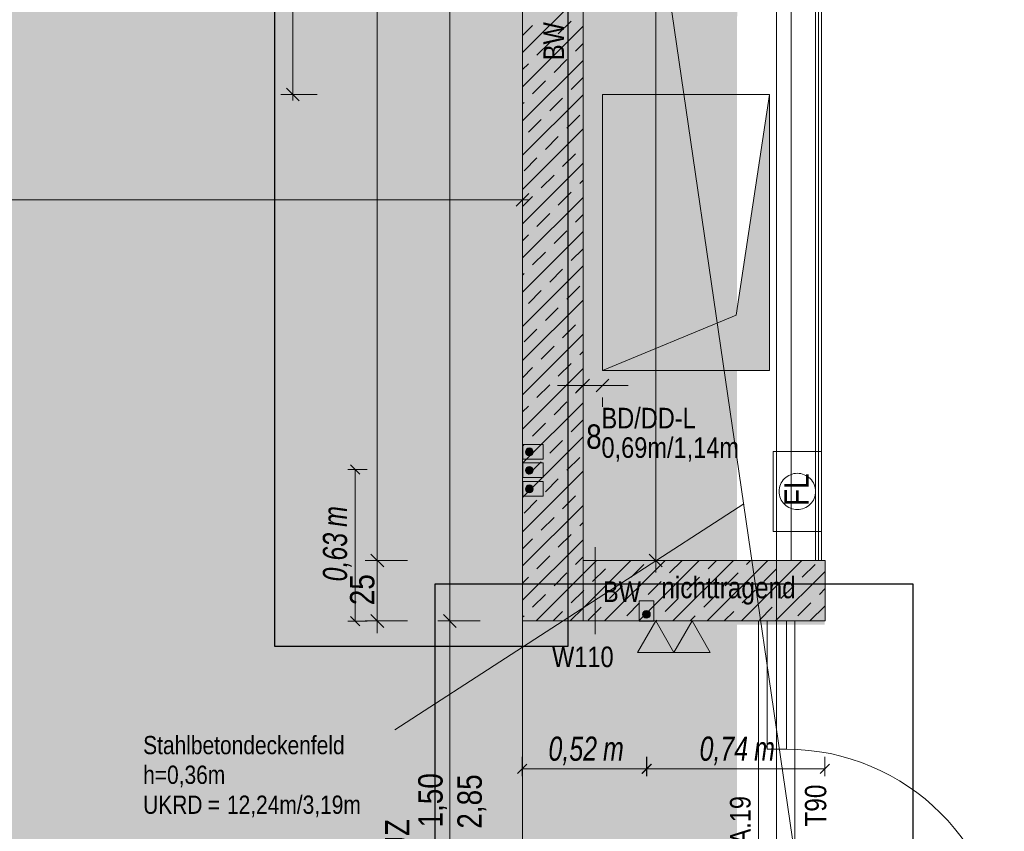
# Model space of a CAD drawing. Extents: x -620 to 300, y 62 to 1112.
# Tile 65 of 95: x -518 to -437, y 626 to 693. Entities that reach past the tile are written whole.
import ezdxf
from ezdxf.lldxf.tags import DXFTag

# ---------------------------------------------------------------- set-up
doc = ezdxf.new("R2010")
doc.units = 0
doc.layers.get('0').update_dxf_attribs({"lineweight": 13})
for name, color, linetype, lineweight, true_color in [('00 -Bauelemente -Dämmung innen', 7, 'Continuous', 9, 0xff7fe6), ('00 -Bauelemente -Gipskarton', 7, 'Continuous', 9, 0xff7fe6), ('30 -34 Innenwände- 1 tragend', 7, 'Continuous', 13, 0xdd0806), ('30 -34 Innenwände- 2 nichttragend', 7, 'Continuous', 18, 0xff7fe6), ('30 -34 Innenwände- 4 Türen_Fenster', 7, 'Continuous', 15, 0x9955ff), ('30 -35 Decken- 11 Durchbruch', 5, 'Continuous', 15, 0x0000ff), ('40 -47 Nutzungspez. Anlagen- 4 Feuerlöschanlagen', 7, 'Continuous', 9, 0xff7fff), ('70 -72 Beschriftung- 1 Beschriftung allgemein', 7, 'Continuous', 9, 0xff6633), ('70 -72 Beschriftung- 2 Beschriftung Bauteile', 7, 'Continuous', 9, 0x9999ff), ('70 -76 Bemaßung- 2 Allgemein', 9, 'Continuous', 5, 0x808080), ('E_Aussparung Bemaßung', 5, 'Continuous', 9, 0x0000ff), ('E_Leerrohr 32', 7, 'Continuous', 9, 0x00b300), ('E_Leerrohr Umrandung', 7, 'Continuous', 13, 0xffffff), ('E_Leerrohr_Detailnummer', 1, 'Continuous', 25, 0xff0000), ('E_Leerrohrdose 32', 7, 'Continuous', 9, 0x99ff99), ('iwb_Layout BA_Markierung', 7, 'Continuous', 9, 0xbadcdc), ('iwb_Schraffur_BW', 7, 'Continuous', 13, 0x7400e8), ('iwb_Sichtbeton', 2, 'Continuous', 50, 0xffff00), ('iwb_Sichtbeton-Shading', 2, 'Continuous', 50, 0xffff00)]:
    doc.layers.add(name, color=color, linetype=linetype, lineweight=lineweight, true_color=true_color)
for name, color, linetype, lineweight in [('70 -71 Achsen- 1 Gebäudeachsen', 7, 'STRICHPUNKT2-A06G9S5N8I', 18), ('70 -75 Raumstempel- 3 Wandstempel', 7, 'Continuous', 50), ('Detailelementbeschriftung', 7, 'Continuous', 9), ('Keine', 7, 'Continuous', 9)]:
    doc.layers.add(name, color=color, linetype=linetype, lineweight=lineweight)
doc.styles.get("Standard").update_dxf_attribs({"font": 'ARIALN.TTF'})
tags = doc.linetypes.add('grob-A06G9S5M8I', pattern=[14, 3, -8, 3]).pattern_tags.tags
tags[8:9] = [DXFTag(74, 4), DXFTag(75, 0), DXFTag(340, '0'), DXFTag(46, 0.0), DXFTag(50, 0.0), DXFTag(44, 0.0), DXFTag(45, 0.0)]
tags[6:7] = [DXFTag(74, 4), DXFTag(75, 0), DXFTag(340, '0'), DXFTag(46, 0.0), DXFTag(50, 0.0), DXFTag(44, 0.0), DXFTag(45, 0.0)]
tags[4:5] = [DXFTag(74, 4), DXFTag(75, 0), DXFTag(340, '0'), DXFTag(46, 0.0), DXFTag(50, 0.0), DXFTag(44, 0.0), DXFTag(45, 0.0)]
tags = doc.linetypes.add('STRICHPUNKT2-A06G9S5N8I', pattern=[12.7, 6.35, -3.175, 0, -3.175]).pattern_tags.tags
tags[10:11] = [DXFTag(74, 4), DXFTag(75, 0), DXFTag(340, '0'), DXFTag(46, 0.0), DXFTag(50, 0.0), DXFTag(44, 0.0), DXFTag(45, 0.0)]
tags[8:9] = [DXFTag(74, 4), DXFTag(75, 0), DXFTag(340, '0'), DXFTag(46, 0.0), DXFTag(50, 0.0), DXFTag(44, 0.0), DXFTag(45, 0.0)]
tags[6:7] = [DXFTag(74, 4), DXFTag(75, 0), DXFTag(340, '0'), DXFTag(46, 0.0), DXFTag(50, 0.0), DXFTag(44, 0.0), DXFTag(45, 0.0)]
tags[4:5] = [DXFTag(74, 4), DXFTag(75, 0), DXFTag(340, '0'), DXFTag(46, 0.0), DXFTag(50, 0.0), DXFTag(44, 0.0), DXFTag(45, 0.0)]

# ---------------------------------------------------------------- blocks, each defined once
blk = doc.blocks.new('Shading-A06G9S108I', base_point=(41.621, 995.453))
at = {"layer": 'iwb_Sichtbeton-Shading', "color": 51, "true_color": 0xffff7f}
for points in [[(-476.279, 643.753), (-476.879, 643.153), (-476.279, 776.653), (-476.879, 777.253)], [(-451.579, 643.753), (-451.579, 643.153), (-476.279, 643.753), (-476.879, 643.153)]]:
    blk.add_solid(points, dxfattribs=at)
blk = doc.blocks.new('Polygon-A06G9S5E8I')
at = {"color": 0, "linetype": 'ByBlock', "lineweight": -2, "ltscale": 0.13}
blk.add_solid([(-458.92, 86.609), (-538.631, 86.396), (-458.753, 1083.814), (-538.631, 1083.814)], dxfattribs=at)
blk = doc.blocks.new('Referenz-A06G9S5P8I')
at = {"layer": '00 -Bauelemente -Dämmung innen', "color": 0, "linetype": 'Continuous', "lineweight": -2, "ltscale": 0.13}
for p, q in [((-454.349, 648.474), (-454.349, 770.474)), ((-452.349, 648.474), (-452.349, 770.474))]:
    blk.add_line(p, q, dxfattribs=at)
at = {"layer": '00 -Bauelemente -Gipskarton', "color": 0, "linetype": 'Continuous', "lineweight": -2, "ltscale": 0.13}
for p, q in [((-452.349, 648.474), (-452.349, 770.474)), ((-452.099, 648.474), (-452.099, 770.474)), ((-451.849, 648.474), (-451.849, 770.474))]:
    blk.add_line(p, q, dxfattribs=at)
at = {"layer": '30 -34 Innenwände- 1 tragend', "color": 0, "linetype": 'Continuous', "lineweight": -2, "ltscale": 0.13}
for p, q in [((-476.549, 776.974), (-476.549, 643.474)), ((-471.549, 770.474), (-471.549, 643.474)), ((-471.549, 643.474), (-471.549, 648.474)), ((-471.549, 648.474), (-451.549, 648.474)), ((-451.549, 643.474), (-451.549, 648.474)), ((-476.549, 643.474), (-471.549, 643.474)), ((-471.549, 643.474), (-457.049, 643.474)), ((-454.049, 643.474), (-451.549, 643.474))]:
    blk.add_line(p, q, dxfattribs=at)
at = {"layer": '30 -34 Innenwände- 1 tragend', "color": 0, "lineweight": -2}
for p, q in [((-476.549, 776.974), (-476.549, 643.474)), ((-471.549, 770.474), (-471.549, 643.474)), ((-476.549, 690.445), (-471.549, 695.445)), ((-476.549, 690.445), (-471.549, 695.445)), ((-473.595, 691.985), (-472.535, 693.045)), ((-473.595, 691.985), (-472.535, 693.045)), ((-476.549, 691.859), (-475.717, 692.692)), ((-476.549, 691.859), (-475.717, 692.692)), ((-476.549, 687.616), (-471.549, 692.616)), ((-476.549, 687.616), (-471.549, 692.616)), ((-475.363, 690.217), (-474.302, 691.278)), ((-475.363, 690.217), (-474.302, 691.278)), ((-472.181, 690.57), (-471.549, 691.202)), ((-472.181, 690.57), (-471.549, 691.202)), ((-476.549, 684.788), (-471.549, 689.788)), ((-476.549, 684.788), (-471.549, 689.788)), ((-473.949, 688.803), (-472.888, 689.863)), ((-473.949, 688.803), (-472.888, 689.863)), ((-476.549, 689.031), (-476.07, 689.51)), ((-476.549, 689.031), (-476.07, 689.51)), ((-472.535, 687.388), (-471.549, 688.374)), ((-472.535, 687.388), (-471.549, 688.374)), ((-475.717, 687.035), (-474.656, 688.096)), ((-475.717, 687.035), (-474.656, 688.096)), ((-476.549, 681.96), (-471.549, 686.96)), ((-476.549, 681.96), (-471.549, 686.96)), ((-474.302, 685.621), (-473.242, 686.681)), ((-474.302, 685.621), (-473.242, 686.681)), ((-476.549, 686.202), (-476.424, 686.328)), ((-476.549, 686.202), (-476.424, 686.328)), ((-476.07, 683.853), (-475.009, 684.914)), ((-476.07, 683.853), (-475.009, 684.914)), ((-472.888, 684.207), (-471.827, 685.267)), ((-472.888, 684.207), (-471.827, 685.267)), ((-476.549, 679.131), (-471.549, 684.131)), ((-476.549, 679.131), (-471.549, 684.131)), ((-474.656, 682.439), (-473.595, 683.499)), ((-474.656, 682.439), (-473.595, 683.499)), ((-476.424, 680.671), (-475.363, 681.732)), ((-476.424, 680.671), (-475.363, 681.732)), ((-473.242, 681.025), (-472.181, 682.085)), ((-473.242, 681.025), (-472.181, 682.085)), ((-476.549, 676.303), (-471.549, 681.303)), ((-476.549, 676.303), (-471.549, 681.303)), ((-475.009, 679.257), (-473.949, 680.317)), ((-475.009, 679.257), (-473.949, 680.317)), ((-471.827, 679.61), (-471.549, 679.889)), ((-471.827, 679.61), (-471.549, 679.889)), ((-476.549, 677.717), (-475.717, 678.55)), ((-476.549, 677.717), (-475.717, 678.55)), ((-476.549, 673.474), (-471.549, 678.474)), ((-476.549, 673.474), (-471.549, 678.474)), ((-473.595, 677.843), (-472.535, 678.903)), ((-473.595, 677.843), (-472.535, 678.903)), ((-475.363, 676.075), (-474.302, 677.135)), ((-475.363, 676.075), (-474.302, 677.135)), ((-472.181, 676.428), (-471.549, 677.06)), ((-472.181, 676.428), (-471.549, 677.06)), ((-476.549, 670.646), (-471.549, 675.646)), ((-476.549, 670.646), (-471.549, 675.646)), ((-476.549, 674.889), (-476.07, 675.368)), ((-476.549, 674.889), (-476.07, 675.368)), ((-473.949, 674.661), (-472.888, 675.721)), ((-473.949, 674.661), (-472.888, 675.721)), ((-475.717, 672.893), (-474.656, 673.953)), ((-475.717, 672.893), (-474.656, 673.953)), ((-472.535, 673.246), (-471.549, 674.232)), ((-472.535, 673.246), (-471.549, 674.232)), ((-476.549, 667.818), (-471.549, 672.818)), ((-476.549, 667.818), (-471.549, 672.818)), ((-476.549, 672.06), (-476.424, 672.186)), ((-476.549, 672.06), (-476.424, 672.186)), ((-474.302, 671.479), (-473.242, 672.539)), ((-474.302, 671.479), (-473.242, 672.539)), ((-472.888, 670.064), (-471.827, 671.125)), ((-472.888, 670.064), (-471.827, 671.125)), ((-476.07, 669.711), (-475.009, 670.771)), ((-476.07, 669.711), (-475.009, 670.771)), ((-476.549, 664.989), (-471.549, 669.989)), ((-476.549, 664.989), (-471.549, 669.989)), ((-474.656, 668.297), (-473.595, 669.357)), ((-474.656, 668.297), (-473.595, 669.357)), ((-473.242, 666.882), (-472.181, 667.943)), ((-473.242, 666.882), (-472.181, 667.943)), ((-476.549, 662.161), (-471.549, 667.161)), ((-476.549, 662.161), (-471.549, 667.161)), ((-476.424, 666.529), (-475.363, 667.589)), ((-476.424, 666.529), (-475.363, 667.589)), ((-475.009, 665.115), (-473.949, 666.175)), ((-475.009, 665.115), (-473.949, 666.175)), ((-471.827, 665.468), (-471.549, 665.746)), ((-471.827, 665.468), (-471.549, 665.746)), ((-473.595, 663.7), (-472.535, 664.761)), ((-473.595, 663.7), (-472.535, 664.761)), ((-476.549, 663.575), (-475.717, 664.408)), ((-476.549, 663.575), (-475.717, 664.408)), ((-476.549, 659.332), (-471.549, 664.332)), ((-476.549, 659.332), (-471.549, 664.332)), ((-475.363, 661.933), (-474.302, 662.993)), ((-475.363, 661.933), (-474.302, 662.993)), ((-472.181, 662.286), (-471.549, 662.918)), ((-472.181, 662.286), (-471.549, 662.918)), ((-476.549, 656.504), (-471.549, 661.504)), ((-476.549, 656.504), (-471.549, 661.504)), ((-473.949, 660.518), (-472.888, 661.579)), ((-473.949, 660.518), (-472.888, 661.579)), ((-476.549, 660.746), (-476.07, 661.226)), ((-476.549, 660.746), (-476.07, 661.226)), ((-475.717, 658.751), (-474.656, 659.811)), ((-475.717, 658.751), (-474.656, 659.811)), ((-472.535, 659.104), (-471.549, 660.09)), ((-472.535, 659.104), (-471.549, 660.09)), ((-476.549, 653.675), (-471.549, 658.675)), ((-476.549, 653.675), (-471.549, 658.675)), ((-474.302, 657.336), (-473.242, 658.397)), ((-474.302, 657.336), (-473.242, 658.397)), ((-476.549, 657.918), (-476.424, 658.044)), ((-476.549, 657.918), (-476.424, 658.044)), ((-476.07, 655.569), (-475.009, 656.629)), ((-476.07, 655.569), (-475.009, 656.629)), ((-472.888, 655.922), (-471.827, 656.983)), ((-472.888, 655.922), (-471.827, 656.983)), ((-476.549, 650.847), (-471.549, 655.847)), ((-476.549, 650.847), (-471.549, 655.847)), ((-474.656, 654.154), (-473.595, 655.215)), ((-474.656, 654.154), (-473.595, 655.215)), ((-476.424, 652.387), (-475.363, 653.447)), ((-476.424, 652.387), (-475.363, 653.447)), ((-473.242, 652.74), (-472.181, 653.801)), ((-473.242, 652.74), (-472.181, 653.801)), ((-476.549, 648.019), (-471.549, 653.019)), ((-476.549, 648.019), (-471.549, 653.019)), ((-475.009, 650.972), (-473.949, 652.033)), ((-475.009, 650.972), (-473.949, 652.033)), ((-471.827, 651.326), (-471.549, 651.604)), ((-471.827, 651.326), (-471.549, 651.604)), ((-476.549, 649.433), (-475.717, 650.265)), ((-476.549, 649.433), (-475.717, 650.265)), ((-476.549, 645.19), (-471.549, 650.19)), ((-476.549, 645.19), (-471.549, 650.19)), ((-473.595, 649.558), (-472.535, 650.619)), ((-473.595, 649.558), (-472.535, 650.619)), ((-475.363, 647.791), (-474.302, 648.851)), ((-475.363, 647.791), (-474.302, 648.851)), ((-472.181, 648.144), (-471.549, 648.776)), ((-472.181, 648.144), (-471.549, 648.776)), ((-471.549, 647.362), (-470.437, 648.474)), ((-471.549, 644.533), (-467.608, 648.474)), ((-471.549, 647.362), (-470.437, 648.474)), ((-471.549, 644.533), (-467.608, 648.474)), ((-471.549, 648.474), (-451.549, 648.474)), ((-469.78, 643.474), (-464.78, 648.474)), ((-469.78, 643.474), (-464.78, 648.474)), ((-466.951, 643.474), (-461.951, 648.474)), ((-466.951, 643.474), (-461.951, 648.474)), ((-464.403, 647.437), (-463.366, 648.474)), ((-464.403, 647.437), (-463.366, 648.474)), ((-464.123, 643.474), (-459.123, 648.474)), ((-464.123, 643.474), (-459.123, 648.474)), ((-461.295, 643.474), (-456.295, 648.474)), ((-461.295, 643.474), (-456.295, 648.474)), ((-461.221, 647.791), (-460.537, 648.474)), ((-461.221, 647.791), (-460.537, 648.474)), ((-458.466, 643.474), (-453.466, 648.474)), ((-458.466, 643.474), (-453.466, 648.474)), ((-458.039, 648.144), (-457.709, 648.474)), ((-458.039, 648.144), (-457.709, 648.474)), ((-470.767, 646.73), (-469.706, 647.791)), ((-470.767, 646.73), (-469.706, 647.791)), ((-467.585, 647.083), (-466.524, 648.144)), ((-467.585, 647.083), (-466.524, 648.144)), ((-456.625, 646.73), (-455.564, 647.791)), ((-456.625, 646.73), (-455.564, 647.791)), ((-455.638, 643.474), (-451.549, 647.563)), ((-455.638, 643.474), (-451.549, 647.563)), ((-453.443, 647.083), (-452.382, 648.144)), ((-453.443, 647.083), (-452.382, 648.144)), ((-476.549, 646.604), (-476.07, 647.083)), ((-476.549, 646.604), (-476.07, 647.083)), ((-475.437, 643.474), (-471.549, 647.362)), ((-475.437, 643.474), (-471.549, 647.362)), ((-473.949, 646.376), (-472.888, 647.437)), ((-473.949, 646.376), (-472.888, 647.437)), ((-466.171, 645.669), (-465.11, 646.73)), ((-466.171, 645.669), (-465.11, 646.73)), ((-462.989, 646.023), (-461.928, 647.083)), ((-462.989, 646.023), (-461.928, 647.083)), ((-459.807, 646.376), (-458.746, 647.437)), ((-459.807, 646.376), (-458.746, 647.437)), ((-472.535, 644.962), (-471.549, 645.947)), ((-472.535, 644.962), (-471.549, 645.947)), ((-471.549, 645.947), (-471.474, 646.023)), ((-471.549, 645.947), (-471.474, 646.023)), ((-469.353, 645.316), (-468.292, 646.376)), ((-469.353, 645.316), (-468.292, 646.376)), ((-458.392, 644.962), (-457.332, 646.023)), ((-458.392, 644.962), (-457.332, 646.023)), ((-455.21, 645.316), (-454.15, 646.376)), ((-455.21, 645.316), (-454.15, 646.376)), ((-452.028, 645.669), (-451.549, 646.148)), ((-452.028, 645.669), (-451.549, 646.148)), ((-475.717, 644.609), (-474.656, 645.669)), ((-475.717, 644.609), (-474.656, 645.669)), ((-464.756, 644.255), (-463.696, 645.316)), ((-464.756, 644.255), (-463.696, 645.316)), ((-461.574, 644.609), (-460.514, 645.669)), ((-461.574, 644.609), (-460.514, 645.669)), ((-474.022, 643.474), (-473.242, 644.255)), ((-474.022, 643.474), (-473.242, 644.255)), ((-472.608, 643.474), (-471.549, 644.533)), ((-472.608, 643.474), (-471.549, 644.533)), ((-471.12, 643.548), (-470.06, 644.609)), ((-471.12, 643.548), (-470.06, 644.609)), ((-467.938, 643.901), (-466.878, 644.962)), ((-467.938, 643.901), (-466.878, 644.962)), ((-459.88, 643.474), (-459.1, 644.255)), ((-459.88, 643.474), (-459.1, 644.255)), ((-456.978, 643.548), (-455.918, 644.609)), ((-456.978, 643.548), (-455.918, 644.609)), ((-453.796, 643.901), (-452.736, 644.962)), ((-453.796, 643.901), (-452.736, 644.962)), ((-452.809, 643.474), (-451.549, 644.734)), ((-452.809, 643.474), (-451.549, 644.734)), ((-476.549, 643.776), (-476.424, 643.901)), ((-476.549, 643.776), (-476.424, 643.901)), ((-471.549, 643.474), (-451.549, 643.474)), ((-465.537, 643.474), (-465.464, 643.548)), ((-465.537, 643.474), (-465.464, 643.548)), ((-462.709, 643.474), (-462.282, 643.901)), ((-462.709, 643.474), (-462.282, 643.901))]:
    blk.add_line(p, q, dxfattribs=at)
at = {"layer": '30 -34 Innenwände- 2 nichttragend', "color": 0, "linetype": 'Continuous', "lineweight": -2, "ltscale": 0.13}
for p, q in [((-454.349, 648.474), (-454.349, 770.474)), ((-451.849, 648.474), (-451.849, 770.474)), ((-451.849, 648.474), (-454.349, 648.474)), ((-457.049, 643.474), (-456.799, 643.474)), ((-457.049, 643.474), (-454.049, 643.474)), ((-457.049, 643.474), (-454.299, 643.474)), ((-456.799, 643.474), (-456.549, 643.474)), ((-456.549, 643.474), (-454.549, 643.474)), ((-454.549, 643.474), (-454.299, 643.474)), ((-454.299, 643.474), (-454.049, 643.474))]:
    blk.add_line(p, q, dxfattribs=at)
at = {"layer": '30 -34 Innenwände- 4 Türen_Fenster', "color": 0, "linetype": 'grob-A06G9S5M8I', "lineweight": -2, "ltscale": 0.13}
for p, q in [((-457.049, 643.474), (-457.049, 613.474)), ((-454.049, 643.474), (-454.049, 613.474))]:
    blk.add_line(p, q, dxfattribs=at)
at = {"layer": '30 -34 Innenwände- 4 Türen_Fenster', "color": 0, "linetype": 'Continuous', "lineweight": -2, "ltscale": 0.13}
for p, q in [((-456.349, 643.474), (-454.749, 643.474)), ((-456.349, 632.874), (-456.349, 643.474)), ((-454.749, 643.474), (-454.749, 632.874)), ((-454.749, 632.874), (-456.349, 632.874))]:
    blk.add_line(p, q, dxfattribs=at)
at = {"layer": '30 -34 Innenwände- 4 Türen_Fenster', "color": 0, "linetype": 'grob-A06G9S5M8I', "lineweight": -2, "ltscale": 0.13}
blk.add_ellipse((-454.749, 614.874), major_axis=(18, 0), ratio=1, start_param=0, end_param=1.570796, dxfattribs=at)
at = {"layer": '30 -35 Decken- 11 Durchbruch', "color": 0, "linetype": 'Continuous', "lineweight": -2, "ltscale": 0.13}
for p, q in [((-469.949, 664.174), (-469.949, 686.974)), ((-469.949, 686.974), (-456.149, 686.974)), ((-456.149, 686.974), (-458.909, 668.734)), ((-456.149, 686.974), (-458.909, 668.734)), ((-456.149, 664.174), (-456.149, 686.974)), ((-458.909, 668.734), (-469.949, 664.174)), ((-458.909, 668.734), (-469.949, 664.174)), ((-469.949, 664.174), (-456.149, 664.174))]:
    blk.add_line(p, q, dxfattribs=at)
at = {"layer": '30 -35 Decken- 11 Durchbruch', "color": 0, "lineweight": -2}
for points in [[(-456.149, 664.174), (-458.909, 668.734), (-456.149, 686.974)], [(-458.909, 664.174), (-469.949, 664.174), (-458.909, 668.734)], [(-458.909, 664.174), (-458.909, 668.734), (-456.149, 664.174)]]:
    blk.add_solid(points, dxfattribs=at)
at = {"layer": '40 -47 Nutzungspez. Anlagen- 4 Feuerlöschanlagen', "color": 0, "linetype": 'Continuous', "lineweight": -2, "ltscale": 0.13}
for p, q in [((-455.849, 650.874), (-455.849, 657.474)), ((-455.849, 657.474), (-451.849, 657.474)), ((-451.849, 657.474), (-451.849, 650.874)), ((-454.285, 655.61), (-454.142, 655.645)), ((-454.142, 655.645), (-453.996, 655.667)), ((-453.996, 655.667), (-453.849, 655.674)), ((-453.849, 655.674), (-453.702, 655.667)), ((-453.702, 655.667), (-453.557, 655.645)), ((-453.557, 655.645), (-453.414, 655.61)), ((-455.235, 654.748), (-455.172, 654.881)), ((-455.172, 654.881), (-455.096, 655.008)), ((-455.096, 655.008), (-455.009, 655.126)), ((-455.009, 655.126), (-454.91, 655.235)), ((-454.91, 655.235), (-454.801, 655.334)), ((-454.801, 655.334), (-454.683, 655.421)), ((-454.683, 655.421), (-454.556, 655.497)), ((-454.556, 655.497), (-454.423, 655.56)), ((-454.423, 655.56), (-454.285, 655.61)), ((-453.414, 655.61), (-453.275, 655.56)), ((-453.275, 655.56), (-453.142, 655.497)), ((-453.142, 655.497), (-453.016, 655.421)), ((-453.016, 655.421), (-452.898, 655.334)), ((-452.898, 655.334), (-452.789, 655.235)), ((-452.789, 655.235), (-452.69, 655.126)), ((-452.69, 655.126), (-452.602, 655.008)), ((-452.602, 655.008), (-452.526, 654.881)), ((-452.526, 654.881), (-452.463, 654.748)), ((-455.349, 654.174), (-455.342, 654.321)), ((-455.342, 654.027), (-455.349, 654.174)), ((-455.342, 654.321), (-455.32, 654.467)), ((-455.32, 653.882), (-455.342, 654.027)), ((-455.32, 654.467), (-455.285, 654.61)), ((-455.285, 654.61), (-455.235, 654.748)), ((-452.463, 654.748), (-452.414, 654.61)), ((-452.414, 654.61), (-452.378, 654.467)), ((-452.378, 654.467), (-452.356, 654.321)), ((-452.356, 654.027), (-452.378, 653.882)), ((-452.356, 654.321), (-452.349, 654.174)), ((-452.349, 654.174), (-452.356, 654.027)), ((-455.285, 653.739), (-455.32, 653.882)), ((-455.235, 653.6), (-455.285, 653.739)), ((-455.172, 653.467), (-455.235, 653.6)), ((-455.096, 653.341), (-455.172, 653.467)), ((-455.009, 653.223), (-455.096, 653.341)), ((-454.91, 653.113), (-455.009, 653.223)), ((-452.69, 653.223), (-452.789, 653.113)), ((-452.602, 653.341), (-452.69, 653.223)), ((-452.526, 653.467), (-452.602, 653.341)), ((-452.463, 653.6), (-452.526, 653.467)), ((-452.414, 653.739), (-452.463, 653.6)), ((-452.378, 653.882), (-452.414, 653.739)), ((-454.801, 653.015), (-454.91, 653.113)), ((-454.683, 652.927), (-454.801, 653.015)), ((-454.556, 652.851), (-454.683, 652.927)), ((-454.423, 652.788), (-454.556, 652.851)), ((-454.285, 652.739), (-454.423, 652.788)), ((-454.142, 652.703), (-454.285, 652.739)), ((-453.996, 652.681), (-454.142, 652.703)), ((-453.849, 652.674), (-453.996, 652.681)), ((-453.702, 652.681), (-453.849, 652.674)), ((-453.557, 652.703), (-453.702, 652.681)), ((-453.414, 652.739), (-453.557, 652.703)), ((-453.275, 652.788), (-453.414, 652.739)), ((-453.142, 652.851), (-453.275, 652.788)), ((-453.016, 652.927), (-453.142, 652.851)), ((-452.898, 653.015), (-453.016, 652.927)), ((-452.789, 653.113), (-452.898, 653.015)), ((-451.849, 650.874), (-455.849, 650.874))]:
    blk.add_line(p, q, dxfattribs=at)
at = {"layer": '70 -71 Achsen- 1 Gebäudeachsen', "color": 0, "linetype": 'STRICHPUNKT2-A06G9S5N8I', "lineweight": -2, "ltscale": 0.13}
blk.add_line((-455.579, 1084.393), (-455.579, 84.953), dxfattribs=at)
at = {"layer": '70 -72 Beschriftung- 1 Beschriftung allgemein', "color": 0, "linetype": 'grob-A06G9S5M8I', "lineweight": -2, "ltscale": 0.13}
for q in [(-476.549, 605.474), (-451.549, 606.974)]:
    blk.add_line((-476.549, 778.474), q, dxfattribs=at)
at = {"layer": '70 -72 Beschriftung- 1 Beschriftung allgemein', "color": 0, "lineweight": -2}
blk.add_line((-487.086, 634.466), (-458.279, 653.14), dxfattribs=at)
at = {"layer": '70 -72 Beschriftung- 2 Beschriftung Bauteile', "color": 0, "lineweight": -2}
for p, q in [((-467.049, 640.876), (-465.549, 643.474)), ((-465.549, 643.474), (-464.049, 640.876)), ((-464.049, 640.876), (-462.549, 643.474)), ((-462.549, 643.474), (-461.049, 640.876)), ((-464.049, 640.876), (-467.049, 640.876)), ((-461.049, 640.876), (-464.049, 640.876))]:
    blk.add_line(p, q, dxfattribs=at)
at = {"layer": '70 -76 Bemaßung- 2 Allgemein', "color": 0, "linetype": 'Continuous', "lineweight": -2, "ltscale": 0.13}
for p, q in [((-482.549, 644.535), (-482.549, 775.914)), ((-488.549, 649.535), (-488.549, 769.414)), ((-465.549, 649.535), (-465.549, 769.414)), ((-495.529, 688.035), (-495.529, 739.314)), ((-494.999, 686.444), (-496.06, 687.505)), ((-495.529, 686.474), (-495.529, 688.035)), ((-493.529, 686.974), (-496.529, 686.974)), ((-476.549, 676.274), (-476.549, 679.274)), ((-476.019, 678.805), (-477.08, 677.744)), ((-477.61, 678.274), (-538.631, 678.274)), ((-476.049, 678.274), (-477.61, 678.274)), ((-471.019, 663.456), (-472.08, 662.394)), ((-470.48, 662.394), (-469.419, 663.456)), ((-472.61, 662.925), (-473.67, 662.925)), ((-471.049, 662.925), (-472.61, 662.925)), ((-469.949, 662.925), (-471.549, 662.925)), ((-470.449, 662.925), (-468.889, 662.925)), ((-468.889, 662.925), (-467.828, 662.925)), ((-471.549, 661.072), (-471.549, 661.925)), ((-469.949, 661.174), (-469.949, 661.925)), ((-488.549, 647.474), (-488.549, 649.535)), ((-488.549, 649.474), (-488.549, 647.414)), ((-465.549, 647.474), (-465.549, 649.535)), ((-486.049, 648.474), (-489.549, 648.474)), ((-486.049, 648.474), (-489.549, 648.474)), ((-488.019, 647.944), (-489.08, 649.005)), ((-489.08, 649.005), (-488.019, 647.944)), ((-463.049, 648.474), (-466.549, 648.474)), ((-465.019, 647.944), (-466.08, 649.005)), ((-488.549, 644.535), (-488.549, 647.414)), ((-488.549, 642.474), (-488.549, 644.535)), ((-482.549, 642.474), (-482.549, 644.535)), ((-482.549, 644.474), (-482.549, 642.414)), ((-486.049, 643.474), (-489.549, 643.474)), ((-488.019, 642.944), (-489.08, 644.005)), ((-480.049, 643.474), (-483.549, 643.474)), ((-480.049, 643.474), (-483.549, 643.474)), ((-482.019, 642.944), (-483.08, 644.005)), ((-483.08, 644.005), (-482.019, 642.944)), ((-482.549, 614.535), (-482.549, 642.414))]:
    blk.add_line(p, q, dxfattribs=at)
at = {"layer": 'Keine', "color": 0, "lineweight": -2}
blk.add_line((-470.549, 642.389), (-470.549, 649.559), dxfattribs=at)
at = {"layer": '30 -35 Decken- 11 Durchbruch', "color": 0, "linetype": 'Continuous', "lineweight": -2, "ltscale": 0.13, "char_height": 1.7, "attachment_point": 1}
for s, insert in [('{\\fArial Narrow;BD/DD-L}', (-470.029, 661.085)), ('{\\fArial Narrow;0,69m/1,14m}', (-470.029, 658.65))]:
    blk.add_mtext(s, dxfattribs=dict(at, insert=insert))
at = {"layer": '40 -47 Nutzungspez. Anlagen- 4 Feuerlöschanlagen', "color": 0, "linetype": 'Continuous', "lineweight": -2, "ltscale": 0.13, "insert": (-454.932, 652.969), "char_height": 2.01377, "attachment_point": 1, "rotation": 90}
blk.add_mtext('{\\fArial Narrow;FL}', dxfattribs=at)
at = {"layer": '70 -72 Beschriftung- 1 Beschriftung allgemein', "color": 0, "linetype": 'Continuous', "lineweight": -2, "ltscale": 0.13, "char_height": 1.51033, "attachment_point": 1}
for s, insert in [('{\\fArial Narrow;Stahlbetondeckenfeld}', (-507.891, 633.973)), ('{\\fArial Narrow;h=0,36m}', (-507.891, 631.519)), ('{\\fArial Narrow;UKRD}', (-507.891, 629.044)), ('{\\fArial Narrow;12,24m/3,19m}', (-500.969, 629.044)), ('{\\fArial Narrow;=}', (-502.551, 629.044))]:
    blk.add_mtext(s, dxfattribs=dict(at, insert=insert))
at = {"layer": '70 -75 Raumstempel- 3 Wandstempel', "color": 0, "linetype": 'ByBlock', "lineweight": -2, "ltscale": 0.13, "insert": (-474.818, 689.816), "char_height": 1.7, "attachment_point": 1, "rotation": 90}
blk.add_mtext('{\\fArial Narrow;BW}', dxfattribs=at)
at = {"layer": '70 -75 Raumstempel- 3 Wandstempel', "color": 0, "linetype": 'ByBlock', "lineweight": -2, "ltscale": 0.13, "char_height": 1.7, "attachment_point": 1}
for s, insert in [('{\\fArial Narrow;BW}', (-469.906, 646.743)), ('{\\fArial Narrow;W110}', (-474.111, 641.356))]:
    blk.add_mtext(s, dxfattribs=dict(at, insert=insert))
at = {"layer": '70 -76 Bemaßung- 2 Allgemein', "color": 0, "linetype": 'Continuous', "lineweight": -2, "ltscale": 0.13, "insert": (-471.292, 659.714), "char_height": 2.01377, "attachment_point": 1}
blk.add_mtext('{\\fArial Narrow;8}', dxfattribs=at)
at = {"layer": '70 -76 Bemaßung- 2 Allgemein', "color": 0, "linetype": 'Continuous', "lineweight": -2, "ltscale": 0.13, "char_height": 2.01377, "attachment_point": 1, "rotation": 90}
for s, insert in [('{\\fArial Narrow;25}', (-490.8, 644.772)), ('{\\fArial Narrow;1,50}', (-485.165, 626.406)), ('{\\fArial Narrow;2,85}', (-481.931, 626.309))]:
    blk.add_mtext(s, dxfattribs=dict(at, insert=insert))
at = {"layer": 'Keine', "color": 0, "linetype": 'ByBlock', "lineweight": -2, "ltscale": 0.13, "insert": (-465.089, 647.112), "char_height": 1.76205, "attachment_point": 1}
blk.add_mtext('{\\fArial Narrow;nichttragend}', dxfattribs=at)
at = {"layer": 'Keine', "color": 0, "linetype": 'ByBlock', "lineweight": -2, "ltscale": 0.13, "attachment_point": 1, "rotation": 90}
for s, insert, char_height in [('{\\fArial Narrow;T90}', (-453.221, 626.475), 1.76205), ('{\\fArial Narrow;T.2.A.19}', (-459.412, 621.644), 1.7)]:
    blk.add_mtext(s, dxfattribs=dict(at, insert=insert, char_height=char_height))
blk = doc.blocks.new('Referenz-A06G9S5R8I')
at = {"layer": 'iwb_Schraffur_BW', "linetype": 'Continuous', "ltscale": 0.13}
blk.add_hatch(color=256, dxfattribs=at).paths.add_polyline_path([(-476.577, 643.453), (-476.577, 776.953), (-454.579, 776.953), (-454.579, 785.393), (-448.479, 785.393), (-448.479, 779.353), (-451.079, 779.353), (-451.079, 770.453), (-471.577, 770.453), (-471.577, 648.476), (-451.579, 648.476), (-451.579, 643.453)])
at = {"layer": 'iwb_Sichtbeton', "linetype": 'Continuous', "ltscale": 0.5}
for points in [[(-476.279, 643.753), (-476.879, 643.153), (-476.279, 776.653), (-476.879, 777.253)], [(-451.579, 643.753), (-451.579, 643.153), (-476.279, 643.753), (-476.879, 643.153)]]:
    blk.add_solid(points, dxfattribs=at)
blk = doc.blocks.new('Polygon-A06G9S5T8I')
at = {"color": 0, "linetype": 'ByBlock', "lineweight": -2, "ltscale": 0.13}
for p, q in [((-466.915, 643.469), (-466.915, 645.149)), ((-466.915, 645.149), (-465.715, 645.149)), ((-465.715, 645.149), (-465.715, 643.469)), ((-465.715, 643.469), (-466.915, 643.469))]:
    blk.add_line(p, q, dxfattribs=at)
blk = doc.blocks.new('Polygon-A06G9S5V8I')
at = {"color": 0, "linetype": 'ByBlock', "lineweight": -2, "ltscale": 0.13}
blk.add_solid([(-466.915, 643.469), (-466.915, 645.149), (-465.715, 643.469), (-465.715, 645.149)], dxfattribs=at)
blk = doc.blocks.new('Polygon-A06G9S5Z8I')
at = {"color": 0, "linetype": 'ByBlock', "lineweight": -2, "ltscale": 0.25}
for p, q in [((-483.776, 646.541), (-444.305, 646.541)), ((-483.776, 623.208), (-483.776, 646.541)), ((-444.305, 646.541), (-444.305, 623.208)), ((-444.305, 623.208), (-483.776, 623.208))]:
    blk.add_line(p, q, dxfattribs=at)
blk = doc.blocks.new('Schraffur-A06G9S618I')
at = {"linetype": 'ByBlock', "lineweight": -2, "ltscale": 0.13}
blk.add_hatch(color=0, dxfattribs=at).paths.add_polyline_path([(-465.994, 644.015), (-466.003, 643.938), (-466.03, 643.866), (-466.074, 643.803), (-466.132, 643.751), (-466.2, 643.716), (-466.275, 643.697), (-466.352, 643.697), (-466.427, 643.716), (-466.495, 643.751), (-466.553, 643.803), (-466.597, 643.866), (-466.624, 643.938), (-466.634, 644.015), (-466.624, 644.091), (-466.597, 644.164), (-466.553, 644.227), (-466.495, 644.278), (-466.427, 644.314), (-466.352, 644.332), (-466.275, 644.332), (-466.2, 644.314), (-466.132, 644.278), (-466.074, 644.227), (-466.03, 644.164), (-466.003, 644.091)])
blk = doc.blocks.new('Maß-A06G9S638I')
at = {"color": 0, "linetype": 'ByBlock', "lineweight": -2, "ltscale": 0.13}
for p, q in [((-466.315, 630.653), (-466.315, 632.253)), ((-451.579, 630.653), (-451.579, 632.253)), ((-465.934, 631.635), (-466.697, 630.872)), ((-466.315, 631.253), (-451.579, 631.253)), ((-451.197, 631.635), (-451.96, 630.872))]:
    blk.add_line(p, q, dxfattribs=at)
at = {"color": 0, "linetype": 'ByBlock', "lineweight": -2, "ltscale": 0.13, "char_height": 2, "attachment_point": 1}
for s, insert in [('{\\W0.9;\\fArial Narrow|b0|i1;0,74 }', (-461.925, 633.92)), ('{\\W0.9;\\fArial Narrow|b0|i1;m}', (-457.42, 633.92))]:
    blk.add_mtext(s, dxfattribs=dict(at, insert=insert))
blk = doc.blocks.new('Maß-A06G9S658I')
at = {"color": 0, "linetype": 'ByBlock', "lineweight": -2, "ltscale": 0.13}
for p, q in [((-476.579, 630.653), (-476.579, 632.253)), ((-466.277, 630.653), (-466.277, 632.253)), ((-476.197, 631.635), (-476.96, 630.872)), ((-476.579, 631.253), (-466.277, 631.253)), ((-465.895, 631.635), (-466.659, 630.872))]:
    blk.add_line(p, q, dxfattribs=at)
at = {"color": 0, "linetype": 'ByBlock', "lineweight": -2, "ltscale": 0.13, "char_height": 2, "attachment_point": 1}
for s, insert in [('{\\W0.9;\\fArial Narrow|b0|i1;0,52 }', (-474.406, 633.92)), ('{\\W0.9;\\fArial Narrow|b0|i1;m}', (-469.901, 633.92))]:
    blk.add_mtext(s, dxfattribs=dict(at, insert=insert))
blk = doc.blocks.new('Kreis-A06G9S678I')
at = {"color": 0, "linetype": 'ByBlock', "lineweight": -2, "ltscale": 0.13}
blk.add_circle((-466.314, 644.015), 0.32, dxfattribs=at)
blk = doc.blocks.new('Schraffur-A06G9S6P8I')
at = {"linetype": 'ByBlock', "lineweight": -2, "ltscale": 0.13}
blk.add_hatch(color=0, dxfattribs=at).paths.add_polyline_path([(-475.989, 657.126), (-476.066, 657.136), (-476.138, 657.163), (-476.202, 657.207), (-476.253, 657.265), (-476.289, 657.333), (-476.307, 657.408), (-476.307, 657.485), (-476.289, 657.56), (-476.253, 657.628), (-476.202, 657.686), (-476.138, 657.73), (-476.066, 657.757), (-475.989, 657.766), (-475.913, 657.757), (-475.841, 657.73), (-475.777, 657.686), (-475.726, 657.628), (-475.69, 657.56), (-475.672, 657.485), (-475.672, 657.408), (-475.69, 657.333), (-475.726, 657.265), (-475.777, 657.207), (-475.841, 657.163), (-475.913, 657.136)])
blk = doc.blocks.new('Polygon-A06G9S6T8I')
at = {"color": 0, "linetype": 'ByBlock', "lineweight": -2, "ltscale": 0.13}
for p, q in [((-476.536, 654.992), (-474.856, 654.992)), ((-476.536, 653.792), (-476.536, 654.992)), ((-474.856, 654.992), (-474.856, 653.792)), ((-474.856, 653.792), (-476.536, 653.792))]:
    blk.add_line(p, q, dxfattribs=at)
blk = doc.blocks.new('Polygon-A06G9S6V8I')
at = {"color": 0, "linetype": 'ByBlock', "lineweight": -2, "ltscale": 0.13}
blk.add_solid([(-476.536, 656.526), (-474.856, 656.526), (-476.536, 655.326), (-474.856, 655.326)], dxfattribs=at)
blk = doc.blocks.new('Polygon-A06G9S6X8I')
at = {"color": 0, "linetype": 'ByBlock', "lineweight": -2, "ltscale": 0.13}
for p, q in [((-476.536, 656.526), (-474.856, 656.526)), ((-476.536, 655.326), (-476.536, 656.526)), ((-474.856, 656.526), (-474.856, 655.326)), ((-474.856, 655.326), (-476.536, 655.326))]:
    blk.add_line(p, q, dxfattribs=at)
blk = doc.blocks.new('Schraffur-A06G9S718I')
at = {"linetype": 'ByBlock', "lineweight": -2, "ltscale": 0.13}
blk.add_hatch(color=0, dxfattribs=at).paths.add_polyline_path([(-475.989, 654.07), (-476.066, 654.08), (-476.138, 654.107), (-476.202, 654.151), (-476.253, 654.209), (-476.289, 654.277), (-476.307, 654.352), (-476.307, 654.429), (-476.289, 654.504), (-476.253, 654.572), (-476.202, 654.63), (-476.138, 654.674), (-476.066, 654.701), (-475.989, 654.71), (-475.913, 654.701), (-475.841, 654.674), (-475.777, 654.63), (-475.726, 654.572), (-475.69, 654.504), (-475.672, 654.429), (-475.672, 654.352), (-475.69, 654.277), (-475.726, 654.209), (-475.777, 654.151), (-475.841, 654.107), (-475.913, 654.08)])
blk = doc.blocks.new('Maß-A06G9S738I')
at = {"color": 0, "linetype": 'ByBlock', "lineweight": -2, "ltscale": 0.13}
for p, q in [((-490.979, 655.985), (-489.379, 655.985)), ((-490.76, 656.367), (-489.997, 655.603)), ((-490.379, 643.453), (-490.379, 655.985)), ((-490.979, 643.453), (-489.379, 643.453)), ((-490.76, 643.835), (-489.997, 643.072))]:
    blk.add_line(p, q, dxfattribs=at)
at = {"color": 0, "linetype": 'ByBlock', "lineweight": -2, "ltscale": 0.13, "char_height": 2, "attachment_point": 1, "rotation": 90}
for s, insert in [('{\\W0.9;\\fArial Narrow|b0|i1;m}', (-493.045, 651.246)), ('{\\W0.9;\\fArial Narrow|b0|i1;0,63 }', (-493.045, 646.742))]:
    blk.add_mtext(s, dxfattribs=dict(at, insert=insert))
blk = doc.blocks.new('Polygon-A06G9S778I')
at = {"color": 0, "linetype": 'ByBlock', "lineweight": -2, "ltscale": 0.13}
blk.add_solid([(-476.536, 654.992), (-474.856, 654.992), (-476.536, 653.792), (-474.856, 653.792)], dxfattribs=at)
blk = doc.blocks.new('Polygon-A06G9S7F8I')
at = {"color": 0, "linetype": 'ByBlock', "lineweight": -2, "ltscale": 0.25}
for p, q in [((-497, 641.35), (-497, 782.738)), ((-497, 782.738), (-472.808, 782.738)), ((-472.808, 782.738), (-472.808, 641.35)), ((-472.808, 641.35), (-497, 641.35))]:
    blk.add_line(p, q, dxfattribs=at)
blk = doc.blocks.new('Schraffur-A06G9S7J8I')
at = {"linetype": 'ByBlock', "lineweight": -2, "ltscale": 0.13}
blk.add_hatch(color=0, dxfattribs=at).paths.add_polyline_path([(-475.989, 655.604), (-476.066, 655.613), (-476.138, 655.641), (-476.202, 655.685), (-476.253, 655.742), (-476.289, 655.811), (-476.307, 655.885), (-476.307, 655.963), (-476.289, 656.038), (-476.253, 656.106), (-476.202, 656.164), (-476.138, 656.207), (-476.066, 656.235), (-475.989, 656.244), (-475.913, 656.235), (-475.841, 656.207), (-475.777, 656.164), (-475.726, 656.106), (-475.69, 656.038), (-475.672, 655.963), (-475.672, 655.885), (-475.69, 655.811), (-475.726, 655.742), (-475.777, 655.685), (-475.841, 655.641), (-475.913, 655.613)])
blk = doc.blocks.new('Kreis-A06G9S7T8I')
at = {"color": 0, "linetype": 'ByBlock', "lineweight": -2, "ltscale": 0.13}
blk.add_circle((-475.989, 657.446), 0.32, dxfattribs=at)
blk = doc.blocks.new('Polygon-A06G9S7X8I')
at = {"color": 0, "linetype": 'ByBlock', "lineweight": -2, "ltscale": 0.13}
blk.add_solid([(-476.536, 658.048), (-474.856, 658.048), (-476.536, 656.848), (-474.856, 656.848)], dxfattribs=at)
blk = doc.blocks.new('Kreis-A06G9S838I')
at = {"color": 0, "linetype": 'ByBlock', "lineweight": -2, "ltscale": 0.13}
blk.add_circle((-475.989, 655.924), 0.32, dxfattribs=at)
blk = doc.blocks.new('Polygon-A06G9S858I')
at = {"color": 0, "linetype": 'ByBlock', "lineweight": -2, "ltscale": 0.13}
for p, q in [((-476.536, 658.048), (-474.856, 658.048)), ((-476.536, 656.848), (-476.536, 658.048)), ((-474.856, 658.048), (-474.856, 656.848)), ((-474.856, 656.848), (-476.536, 656.848))]:
    blk.add_line(p, q, dxfattribs=at)
blk = doc.blocks.new('Kreis-A06G9S8D8I')
at = {"color": 0, "linetype": 'ByBlock', "lineweight": -2, "ltscale": 0.13}
blk.add_circle((-475.989, 654.39), 0.32, dxfattribs=at)
blk = doc.blocks.new('Einzeiliger Text-A06G9SE58I')
at = {"color": 0, "lineweight": -2, "insert": (-487.899, 615.142), "char_height": 2, "attachment_point": 1, "rotation": 90}
blk.add_mtext('{\\fArial Narrow;DN20 in UZ}', dxfattribs=at)

msp = doc.modelspace()

# ---------------------------------------------------------------- block references
at = {"color": 8, "lineweight": 13, "ltscale": 0.13, "true_color": 0x808080}
msp.add_blockref('Referenz-A06G9S5P8I', (0, 0), dxfattribs=at)
at = {"color": 8, "lineweight": 25, "ltscale": 0.25, "true_color": 0x808080}
msp.add_blockref('Referenz-A06G9S5R8I', (0, 0), dxfattribs=at)
msp.add_blockref('Shading-A06G9S108I', (41.621, 995.453))
at = {"layer": 'Detailelementbeschriftung', "ltscale": 0.13}
msp.add_blockref('Einzeiliger Text-A06G9SE58I', (0, 0), dxfattribs=at)
at = {"layer": 'E_Aussparung Bemaßung', "ltscale": 0.13}
for name in ['Maß-A06G9S738I', 'Maß-A06G9S658I', 'Maß-A06G9S638I']:
    msp.add_blockref(name, (0, 0), dxfattribs=at)
at = {"layer": 'E_Leerrohr 32', "ltscale": 0.13}
for name in ['Schraffur-A06G9S6P8I', 'Schraffur-A06G9S7J8I', 'Schraffur-A06G9S718I', 'Schraffur-A06G9S618I']:
    msp.add_blockref(name, (0, 0), dxfattribs=at)
at = {"layer": 'E_Leerrohr Umrandung', "ltscale": 0.13}
for name in ['Kreis-A06G9S7T8I', 'Kreis-A06G9S838I', 'Kreis-A06G9S8D8I', 'Kreis-A06G9S678I']:
    msp.add_blockref(name, (0, 0), dxfattribs=at)
at = {"layer": 'E_Leerrohr_Detailnummer', "ltscale": 0.25}
for name in ['Polygon-A06G9S7F8I', 'Polygon-A06G9S5Z8I']:
    msp.add_blockref(name, (0, 0), dxfattribs=at)
at = {"layer": 'E_Leerrohrdose 32', "ltscale": 0.13}
for name in ['Polygon-A06G9S7X8I', 'Polygon-A06G9S6V8I', 'Polygon-A06G9S778I', 'Polygon-A06G9S5V8I']:
    msp.add_blockref(name, (0, 0), dxfattribs=at)
at = {"layer": 'E_Leerrohrdose 32', "color": 7, "ltscale": 0.13, "true_color": 0xffffff}
for name in ['Polygon-A06G9S858I', 'Polygon-A06G9S6X8I', 'Polygon-A06G9S6T8I', 'Polygon-A06G9S5T8I']:
    msp.add_blockref(name, (0, 0), dxfattribs=at)
at = {"layer": 'iwb_Layout BA_Markierung', "ltscale": 0.13}
msp.add_blockref('Polygon-A06G9S5E8I', (0, 0), dxfattribs=at)

doc.saveas('drawing.dxf')
